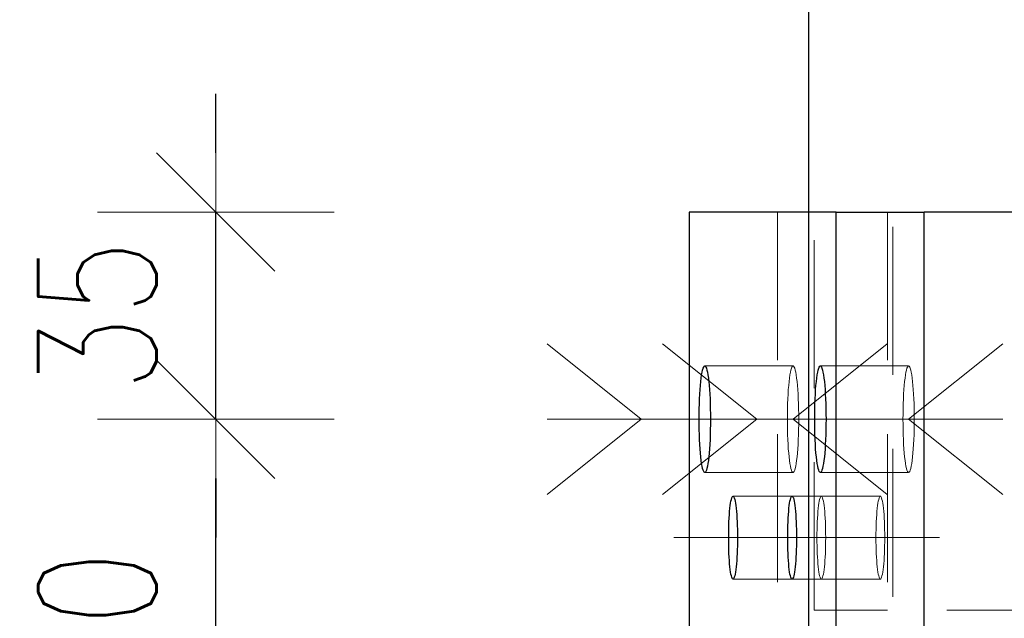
# Model space of a CAD drawing. Header units: millimetres. Extents: x -139 to 714, y 11567 to 12237.
# Tile 19 of 45: x -68 to -52, y 11996 to 12006. Entities that reach past the tile are written whole.
import ezdxf

# ---------------------------------------------------------------- set-up
doc = ezdxf.new("R2010")
doc.units = ezdxf.units.MM
doc.header["$LTSCALE"] = 10
doc.linetypes.add('HIDDEN', pattern=[0.375, 0.25, -0.125])
doc.linetypes.add('MITTE', pattern=[2, 1.25, -0.25, 0.25, -0.25])
doc.layers.get('Defpoints').update_dxf_attribs({"color": 1})
for name, color, linetype, lineweight in [('PS_Bolt', 4, 'Continuous', 13), ('PS_DIM', 4, 'Continuous', 13), ('PS_Hidden', 2, 'HIDDEN', 9), ('PS_Mid', 5, 'MITTE', 15), ('PS_Shape', 161, 'Continuous', 30), ('PS_SOLID', 7, 'Continuous', 30)]:
    doc.layers.add(name, color=color, linetype=linetype, lineweight=lineweight)
doc.styles.add('simplex', font='simplex.shx', dxfattribs={"width": 0.75})
doc.dimstyles.new('1_10_GŁ_DS1-LS10', dxfattribs={"dimtxt": 2, "dimasz": 2, "dimexe": 2, "dimexo": 5, "dimgap": 1, "dimtad": 1, "dimjust": 4, "dimdec": 0, "dimlfac": 10, "dimtxsty": 'simplex', "dimblk1": 'NONE', "dimsah": 1, "dimcen": 2, "dimclrd": 256, "dimclre": 256, "dimclrt": 3, "dimadec": 1, "dimazin": 0, "dimtfac": 1, "dimtdec": 0, "dimtmove": 2, "dimatfit": 3, "dimfxl": 1, "dimarcsym": 0})
doc.dimstyles.new('1_10_PRZ', dxfattribs={"dimtxt": 2, "dimasz": 1, "dimexe": 2, "dimexo": 5, "dimgap": 1, "dimtad": 1, "dimdec": 0, "dimlfac": 10, "dimtxsty": 'simplex', "dimblk": 'dimznak', "dimcen": 2, "dimse1": 1, "dimse2": 1, "dimclrt": 3, "dimadec": 1, "dimazin": 0, "dimtfac": 1, "dimtdec": 0, "dimtix": 1, "dimtmove": 2, "dimatfit": 3, "dimldrblk": 'dim-grot', "dimfxl": 1, "dimarcsym": 0})

# ---------------------------------------------------------------- blocks, each defined once
blk = doc.blocks.new('*D69')
at = {"layer": 'Defpoints', "color": 0, "transparency": 16777216}
for p in [(-55.079, 12021.134), (-57.104, 12002.634), (-55.079, 11988.634)]:
    blk.add_point(p, dxfattribs=at)
at = {"layer": 'PS_DIM', "lineweight": -2, "transparency": 16777216}
for p, q in [((-57.104, 12007.634), (-57.104, 12023.134)), ((-55.079, 11993.634), (-55.079, 12023.134)), ((-57.104, 12021.134), (-59.104, 12021.134)), ((-57.104, 12021.134), (-55.079, 12021.134)), ((-53.079, 12021.134), (-51.079, 12021.134))]:
    blk.add_line(p, q, dxfattribs=at)
at = {"layer": 'PS_DIM', "transparency": 16777216}
blk.add_solid([(-53.079, 12021.467), (-53.079, 12020.8), (-55.079, 12021.134)], dxfattribs=at)
at = {"layer": 'PS_DIM', "color": 3, "transparency": 16777216, "insert": (-59.124, 12017.971), "char_height": 2, "attachment_point": 5, "rotation": 90, "style": 'simplex'}
blk.add_mtext('-20', dxfattribs=at)
blk = doc.blocks.new('_None')
blk = doc.blocks.new('*D70')
at = {"layer": 'Defpoints', "color": 0, "transparency": 16777216}
for p in [(-43.25, 12021.134), (-43.25, 12007.634), (-55.079, 11988.634)]:
    blk.add_point(p, dxfattribs=at)
at = {"layer": 'PS_DIM', "lineweight": -2, "transparency": 16777216}
for p, q in [((-55.079, 11993.634), (-55.079, 12023.134)), ((-43.25, 12012.634), (-43.25, 12023.134)), ((-55.079, 12021.134), (-45.25, 12021.134))]:
    blk.add_line(p, q, dxfattribs=at)
at = {"layer": 'PS_DIM', "transparency": 16777216}
blk.add_solid([(-45.25, 12021.467), (-45.25, 12020.8), (-43.25, 12021.134)], dxfattribs=at)
at = {"layer": 'PS_DIM', "color": 3, "transparency": 16777216, "insert": (-45.27, 12018.471), "char_height": 2, "attachment_point": 5, "rotation": 90, "style": 'simplex'}
blk.add_mtext('118', dxfattribs=at)
blk = doc.blocks.new('*D71')
at = {"layer": 'Defpoints', "color": 0, "transparency": 16777216}
for p in [(11.561, 12021.134), (11.561, 12000.134), (-55.079, 11988.634)]:
    blk.add_point(p, dxfattribs=at)
at = {"layer": 'PS_DIM', "lineweight": -2, "transparency": 16777216}
for p, q in [((-55.079, 11993.634), (-55.079, 12023.134)), ((11.561, 12005.134), (11.561, 12023.134)), ((-55.079, 12021.134), (9.561, 12021.134))]:
    blk.add_line(p, q, dxfattribs=at)
at = {"layer": 'PS_DIM', "transparency": 16777216}
blk.add_solid([(9.561, 12021.467), (9.561, 12020.8), (11.561, 12021.134)], dxfattribs=at)
at = {"layer": 'PS_DIM', "color": 3, "transparency": 16777216, "insert": (9.541, 12017.614), "char_height": 2, "attachment_point": 5, "rotation": 90, "style": 'simplex'}
blk.add_mtext('2210', dxfattribs=at)
blk = doc.blocks.new('*D72')
at = {"layer": 'Defpoints', "color": 0, "transparency": 16777216}
for p in [(20.561, 12021.134), (20.561, 12000.134), (-55.079, 11988.634)]:
    blk.add_point(p, dxfattribs=at)
at = {"layer": 'PS_DIM', "lineweight": -2, "transparency": 16777216}
for p, q in [((-55.079, 11993.634), (-55.079, 12023.134)), ((20.561, 12005.134), (20.561, 12023.134)), ((-55.079, 12021.134), (18.561, 12021.134))]:
    blk.add_line(p, q, dxfattribs=at)
at = {"layer": 'PS_DIM', "transparency": 16777216}
blk.add_solid([(18.561, 12021.467), (18.561, 12020.8), (20.561, 12021.134)], dxfattribs=at)
at = {"layer": 'PS_DIM', "color": 3, "transparency": 16777216, "insert": (18.541, 12017.471), "char_height": 2, "attachment_point": 5, "rotation": 90, "style": 'simplex'}
blk.add_mtext('2300', dxfattribs=at)
blk = doc.blocks.new('*D73')
at = {"layer": 'Defpoints', "color": 0, "transparency": 16777216}
for p in [(63.432, 12021.134), (63.432, 11994.534), (-55.079, 11988.634)]:
    blk.add_point(p, dxfattribs=at)
at = {"layer": 'PS_DIM', "lineweight": -2, "transparency": 16777216}
for p, q in [((-55.079, 11993.634), (-55.079, 12023.134)), ((63.432, 11999.534), (63.432, 12023.134)), ((-55.079, 12021.134), (61.432, 12021.134))]:
    blk.add_line(p, q, dxfattribs=at)
at = {"layer": 'PS_DIM', "transparency": 16777216}
blk.add_solid([(61.432, 12021.467), (61.432, 12020.8), (63.432, 12021.134)], dxfattribs=at)
at = {"layer": 'PS_DIM', "color": 3, "transparency": 16777216, "insert": (61.412, 12017.507), "char_height": 2, "attachment_point": 5, "rotation": 90, "style": 'simplex'}
blk.add_mtext('2729', dxfattribs=at)
blk = doc.blocks.new('*D74')
at = {"layer": 'Defpoints', "color": 0, "transparency": 16777216}
for p in [(111.442, 12021.134), (111.442, 12007.634), (-55.079, 11988.634)]:
    blk.add_point(p, dxfattribs=at)
at = {"layer": 'PS_DIM', "lineweight": -2, "transparency": 16777216}
for p, q in [((-55.079, 11993.634), (-55.079, 12023.134)), ((111.442, 12012.634), (111.442, 12023.134)), ((-55.079, 12021.134), (109.442, 12021.134))]:
    blk.add_line(p, q, dxfattribs=at)
at = {"layer": 'PS_DIM', "transparency": 16777216}
blk.add_solid([(109.442, 12021.467), (109.442, 12020.8), (111.442, 12021.134)], dxfattribs=at)
at = {"layer": 'PS_DIM', "color": 3, "transparency": 16777216, "insert": (109.422, 12017.471), "char_height": 2, "attachment_point": 5, "rotation": 90, "style": 'simplex'}
blk.add_mtext('4292', dxfattribs=at)
blk = doc.blocks.new('*D75')
at = {"layer": 'Defpoints', "color": 0, "transparency": 16777216}
for p in [(131.442, 12021.134), (131.442, 12007.634), (-55.079, 11988.634)]:
    blk.add_point(p, dxfattribs=at)
at = {"layer": 'PS_DIM', "lineweight": -2, "transparency": 16777216}
for p, q in [((-55.079, 11993.634), (-55.079, 12023.134)), ((131.442, 12012.634), (131.442, 12023.134)), ((-55.079, 12021.134), (129.442, 12021.134))]:
    blk.add_line(p, q, dxfattribs=at)
at = {"layer": 'PS_DIM', "transparency": 16777216}
blk.add_solid([(129.442, 12021.467), (129.442, 12020.8), (131.442, 12021.134)], dxfattribs=at)
at = {"layer": 'PS_DIM', "color": 3, "transparency": 16777216, "insert": (129.422, 12017.471), "char_height": 2, "attachment_point": 5, "rotation": 90, "style": 'simplex'}
blk.add_mtext('4492', dxfattribs=at)
blk = doc.blocks.new('*D76')
at = {"layer": 'Defpoints', "color": 0, "transparency": 16777216}
for p in [(309.617, 12021.134), (309.617, 11994.534), (-55.079, 11988.634)]:
    blk.add_point(p, dxfattribs=at)
at = {"layer": 'PS_DIM', "lineweight": -2, "transparency": 16777216}
for p, q in [((-55.079, 11993.634), (-55.079, 12023.134)), ((309.617, 11999.534), (309.617, 12023.134)), ((-55.079, 12021.134), (307.617, 12021.134))]:
    blk.add_line(p, q, dxfattribs=at)
at = {"layer": 'PS_DIM', "transparency": 16777216}
blk.add_solid([(307.617, 12021.467), (307.617, 12020.8), (309.617, 12021.134)], dxfattribs=at)
at = {"layer": 'PS_DIM', "color": 3, "transparency": 16777216, "insert": (307.597, 12017.471), "char_height": 2, "attachment_point": 5, "rotation": 90, "style": 'simplex'}
blk.add_mtext('8605', dxfattribs=at)
blk = doc.blocks.new('*D77')
at = {"layer": 'Defpoints', "color": 0, "transparency": 16777216}
for p in [(338.35, 12021.134), (338.35, 12007.634), (-55.079, 11988.634)]:
    blk.add_point(p, dxfattribs=at)
at = {"layer": 'PS_DIM', "lineweight": -2, "transparency": 16777216}
for p, q in [((-55.079, 11993.634), (-55.079, 12023.134)), ((338.35, 12012.634), (338.35, 12023.134)), ((-55.079, 12021.134), (336.35, 12021.134))]:
    blk.add_line(p, q, dxfattribs=at)
at = {"layer": 'PS_DIM', "transparency": 16777216}
blk.add_solid([(336.35, 12021.467), (336.35, 12020.8), (338.35, 12021.134)], dxfattribs=at)
at = {"layer": 'PS_DIM', "color": 3, "transparency": 16777216, "insert": (336.33, 12017.471), "char_height": 2, "attachment_point": 5, "rotation": 90, "style": 'simplex'}
blk.add_mtext('8892', dxfattribs=at)
blk = doc.blocks.new('*D78')
at = {"layer": 'Defpoints', "color": 0, "transparency": 16777216}
for p in [(354.024, 12021.134), (354.024, 12000.134), (-55.079, 11988.634)]:
    blk.add_point(p, dxfattribs=at)
at = {"layer": 'PS_DIM', "lineweight": -2, "transparency": 16777216}
for p, q in [((-55.079, 11993.634), (-55.079, 12023.134)), ((354.024, 12005.134), (354.024, 12023.134)), ((-55.079, 12021.134), (352.024, 12021.134))]:
    blk.add_line(p, q, dxfattribs=at)
at = {"layer": 'PS_DIM', "transparency": 16777216}
blk.add_solid([(352.024, 12021.467), (352.024, 12020.8), (354.024, 12021.134)], dxfattribs=at)
at = {"layer": 'PS_DIM', "color": 3, "transparency": 16777216, "insert": (352.004, 12017.507), "char_height": 2, "attachment_point": 5, "rotation": 90, "style": 'simplex'}
blk.add_mtext('9049', dxfattribs=at)
blk = doc.blocks.new('*D79')
at = {"layer": 'Defpoints', "color": 0, "transparency": 16777216}
for p in [(363.024, 12021.134), (363.024, 12000.134), (-55.079, 11988.634)]:
    blk.add_point(p, dxfattribs=at)
at = {"layer": 'PS_DIM', "lineweight": -2, "transparency": 16777216}
for p, q in [((-55.079, 11993.634), (-55.079, 12023.134)), ((363.024, 12005.134), (363.024, 12023.134)), ((-55.079, 12021.134), (361.024, 12021.134))]:
    blk.add_line(p, q, dxfattribs=at)
at = {"layer": 'PS_DIM', "transparency": 16777216}
blk.add_solid([(361.024, 12021.467), (361.024, 12020.8), (363.024, 12021.134)], dxfattribs=at)
at = {"layer": 'PS_DIM', "color": 3, "transparency": 16777216, "insert": (361.004, 12017.649), "char_height": 2, "attachment_point": 5, "rotation": 90, "style": 'simplex'}
blk.add_mtext('9139', dxfattribs=at)
blk = doc.blocks.new('*D80')
at = {"layer": 'Defpoints', "color": 0, "transparency": 16777216}
for p in [(368.679, 12021.134), (368.679, 12007.634), (-55.079, 11988.634)]:
    blk.add_point(p, dxfattribs=at)
at = {"layer": 'PS_DIM', "lineweight": -2, "transparency": 16777216}
for p, q in [((-55.079, 11993.634), (-55.079, 12023.134)), ((368.679, 12012.634), (368.679, 12023.134)), ((-55.079, 12021.134), (366.679, 12021.134))]:
    blk.add_line(p, q, dxfattribs=at)
at = {"layer": 'PS_DIM', "transparency": 16777216}
blk.add_solid([(366.679, 12021.467), (366.679, 12020.8), (368.679, 12021.134)], dxfattribs=at)
at = {"layer": 'PS_DIM', "color": 3, "transparency": 16777216, "insert": (366.659, 12017.649), "char_height": 2, "attachment_point": 5, "rotation": 90, "style": 'simplex'}
blk.add_mtext('9196', dxfattribs=at)
blk = doc.blocks.new('*D81')
at = {"layer": 'Defpoints', "color": 0, "transparency": 16777216}
for p in [(466.626, 12021.134), (466.626, 12002.634), (-55.079, 11988.634)]:
    blk.add_point(p, dxfattribs=at)
at = {"layer": 'PS_DIM', "lineweight": -2, "transparency": 16777216}
for p, q in [((-55.079, 11993.634), (-55.079, 12023.134)), ((466.626, 12007.634), (466.626, 12023.134)), ((-55.079, 12021.134), (464.626, 12021.134))]:
    blk.add_line(p, q, dxfattribs=at)
at = {"layer": 'PS_DIM', "transparency": 16777216}
blk.add_solid([(464.626, 12021.467), (464.626, 12020.8), (466.626, 12021.134)], dxfattribs=at)
at = {"layer": 'PS_DIM', "color": 3, "transparency": 16777216, "insert": (464.606, 12017.042), "char_height": 2, "attachment_point": 5, "rotation": 90, "style": 'simplex'}
blk.add_mtext('12015', dxfattribs=at)
blk = doc.blocks.new('*D82')
at = {"layer": 'Defpoints', "color": 0, "transparency": 16777216}
for p in [(-55.079, 12021.134), (-55.079, 12002.634), (-55.079, 11988.634)]:
    blk.add_point(p, dxfattribs=at)
at = {"layer": 'PS_DIM', "lineweight": -2, "transparency": 16777216}
for p, q in [((-55.079, 11993.634), (-55.079, 12023.134)), ((-55.079, 12007.634), (-55.079, 12023.134)), ((-55.079, 12021.134), (-57.079, 12021.134)), ((-53.079, 12021.134), (-51.079, 12021.134))]:
    blk.add_line(p, q, dxfattribs=at)
at = {"layer": 'PS_DIM', "transparency": 16777216}
blk.add_solid([(-53.079, 12021.467), (-53.079, 12020.8), (-55.079, 12021.134)], dxfattribs=at)
at = {"layer": 'PS_DIM', "color": 3, "transparency": 16777216, "insert": (-53.059, 12019.614), "char_height": 2, "attachment_point": 5, "rotation": 90, "style": 'simplex'}
blk.add_mtext('0', dxfattribs=at)
blk = doc.blocks.new('dimznak')
at = {"color": 0}
for points in [[(0, 2), (0, -2)], [(-2, 0), (2, 0)]]:
    blk.add_lwpolyline(points, dxfattribs=at)
at = {"color": 2}
blk.add_lwpolyline([(1, 1), (-1, -1)], dxfattribs=at)
blk = doc.blocks.new('*D84')
at = {"layer": 'Defpoints', "color": 0, "transparency": 16777216}
for p in [(-65.104, 11999.134), (-56.934, 11999.134), (-57.104, 11992.134)]:
    blk.add_point(p, dxfattribs=at)
at = {"layer": 'PS_DIM', "color": 0, "lineweight": -2, "transparency": 16777216}
blk.add_line((-65.104, 11993.134), (-65.104, 11998.134), dxfattribs=at)
for p, rotation in [((-65.104, 11999.134), 90), ((-65.104, 11992.134), 270)]:
    blk.add_blockref('dimznak', p, dxfattribs=dict(at, rotation=rotation))
at = {"layer": 'PS_DIM', "color": 3, "transparency": 16777216, "insert": (-67.104, 11995.634), "char_height": 2, "attachment_point": 5, "rotation": 90, "style": 'simplex'}
blk.add_mtext('70', dxfattribs=at)
blk = doc.blocks.new('dim-grot')
blk.add_hatch(color=256).paths.add_polyline_path([(0, 0), (-2, 0.5), (-2, -0.5)])
blk.add_lwpolyline([(0, 0), (-2, 0.5), (-2, -0.5), (0, 0)])
blk = doc.blocks.new('*D85')
at = {"layer": 'Defpoints', "color": 0, "transparency": 16777216}
for p in [(-65.104, 12002.634), (-57.104, 12002.634), (-56.934, 11999.134)]:
    blk.add_point(p, dxfattribs=at)
at = {"layer": 'PS_DIM', "color": 0, "lineweight": -2, "transparency": 16777216}
for p, q in [((-65.104, 12003.634), (-65.104, 12004.634)), ((-65.104, 11999.134), (-65.104, 12002.634)), ((-65.104, 11998.134), (-65.104, 11997.134))]:
    blk.add_line(p, q, dxfattribs=at)
for p, rotation in [((-65.104, 12002.634), 270), ((-65.104, 11999.134), 90)]:
    blk.add_blockref('dimznak', p, dxfattribs=dict(at, rotation=rotation))
at = {"layer": 'PS_DIM', "color": 3, "transparency": 16777216, "insert": (-67.104, 12000.884), "char_height": 2, "attachment_point": 5, "rotation": 90, "style": 'simplex'}
blk.add_mtext('35', dxfattribs=at)
blk = doc.blocks.new('*X297')
at = {"color": 30, "linetype": 'Continuous'}
for p, q in [((-57.552, 12000.406), (-55.961, 11999.134)), ((-51.803, 12000.406), (-53.394, 11999.134)), ((-55.961, 11999.134), (-57.552, 11997.861)), ((-51.803, 11999.134), (-57.552, 11999.134)), ((-53.394, 11999.134), (-51.803, 11997.861))]:
    blk.add_line(p, q, dxfattribs=at)
blk = doc.blocks.new('*X306')
at = {"color": 30, "linetype": 'Continuous'}
for p, q in [((-59.505, 12000.406), (-57.914, 11999.134)), ((-53.756, 12000.406), (-55.347, 11999.134)), ((-57.914, 11999.134), (-59.505, 11997.861)), ((-53.756, 11999.134), (-59.505, 11999.134)), ((-55.347, 11999.134), (-53.756, 11997.861))]:
    blk.add_line(p, q, dxfattribs=at)
blk = doc.blocks.new('*X307')
at = {"layer": 'PS_Hidden', "color": 2, "linetype": 'HIDDEN'}
for p, q in [((-55.612, 12002.634), (-55.612, 11988.634)), ((-55.079, 11988.634), (-55.079, 12002.634)), ((-54.989, 11995.909), (-54.989, 12002.634)), ((-53.75, 12002.634), (-53.75, 11995.909)), ((-53.66, 11988.634), (-53.66, 12002.634)), ((-56.839, 12000.034), (-55.347, 12000.034)), ((-55.356, 12000.029), (-55.366, 12000.016)), ((-55.347, 12000.034), (-55.356, 12000.029)), ((-55.338, 12000.029), (-55.347, 12000.034)), ((-55.329, 12000.016), (-55.338, 12000.029)), ((-54.886, 12000.034), (-53.394, 12000.034)), ((-53.404, 12000.029), (-53.413, 12000.016)), ((-53.394, 12000.034), (-53.404, 12000.029)), ((-53.385, 12000.029), (-53.394, 12000.034)), ((-53.376, 12000.016), (-53.385, 12000.029)), ((-55.4, 11999.882), (-55.408, 11999.829)), ((-55.392, 11999.927), (-55.4, 11999.882)), ((-55.384, 11999.965), (-55.392, 11999.927)), ((-55.375, 11999.995), (-55.384, 11999.965)), ((-55.366, 12000.016), (-55.375, 11999.995)), ((-55.319, 11999.995), (-55.329, 12000.016)), ((-55.311, 11999.965), (-55.319, 11999.995)), ((-55.302, 11999.927), (-55.311, 11999.965)), ((-55.294, 11999.882), (-55.302, 11999.927)), ((-55.287, 11999.829), (-55.294, 11999.882)), ((-53.447, 11999.882), (-53.455, 11999.829)), ((-53.439, 11999.927), (-53.447, 11999.882)), ((-53.431, 11999.965), (-53.439, 11999.927)), ((-53.422, 11999.995), (-53.431, 11999.965)), ((-53.413, 12000.016), (-53.422, 11999.995)), ((-53.367, 11999.995), (-53.376, 12000.016)), ((-53.358, 11999.965), (-53.367, 11999.995)), ((-53.349, 11999.927), (-53.358, 11999.965)), ((-53.341, 11999.882), (-53.349, 11999.927)), ((-53.334, 11999.829), (-53.341, 11999.882)), ((-55.421, 11999.705), (-55.427, 11999.634)), ((-55.415, 11999.77), (-55.421, 11999.705)), ((-55.408, 11999.829), (-55.415, 11999.77)), ((-55.28, 11999.77), (-55.287, 11999.829)), ((-55.273, 11999.705), (-55.28, 11999.77)), ((-55.268, 11999.634), (-55.273, 11999.705)), ((-53.468, 11999.705), (-53.474, 11999.634)), ((-53.462, 11999.77), (-53.468, 11999.705)), ((-53.455, 11999.829), (-53.462, 11999.77)), ((-53.327, 11999.77), (-53.334, 11999.829)), ((-53.321, 11999.705), (-53.327, 11999.77)), ((-53.315, 11999.634), (-53.321, 11999.705)), ((-55.431, 11999.558), (-55.435, 11999.478)), ((-55.427, 11999.634), (-55.431, 11999.558)), ((-55.263, 11999.558), (-55.268, 11999.634)), ((-55.259, 11999.478), (-55.263, 11999.558)), ((-53.479, 11999.558), (-53.483, 11999.478)), ((-53.474, 11999.634), (-53.479, 11999.558)), ((-53.31, 11999.558), (-53.315, 11999.634)), ((-53.306, 11999.478), (-53.31, 11999.558)), ((-55.439, 11999.395), (-55.441, 11999.309)), ((-55.435, 11999.478), (-55.439, 11999.395)), ((-55.256, 11999.395), (-55.259, 11999.478)), ((-55.253, 11999.309), (-55.256, 11999.395)), ((-53.486, 11999.395), (-53.488, 11999.309)), ((-53.483, 11999.478), (-53.486, 11999.395)), ((-53.303, 11999.395), (-53.306, 11999.478)), ((-53.301, 11999.309), (-53.303, 11999.395)), ((-55.442, 11999.222), (-55.443, 11999.134)), ((-55.441, 11999.309), (-55.442, 11999.222)), ((-55.252, 11999.222), (-55.253, 11999.309)), ((-55.252, 11999.134), (-55.252, 11999.222)), ((-53.489, 11999.222), (-53.49, 11999.134)), ((-53.488, 11999.309), (-53.489, 11999.222)), ((-53.299, 11999.222), (-53.301, 11999.309)), ((-53.299, 11999.134), (-53.299, 11999.222)), ((-55.443, 11999.134), (-55.442, 11999.045)), ((-55.442, 11999.045), (-55.441, 11998.958)), ((-55.253, 11998.958), (-55.252, 11999.045)), ((-55.252, 11999.045), (-55.252, 11999.134)), ((-53.49, 11999.134), (-53.489, 11999.045)), ((-53.489, 11999.045), (-53.488, 11998.958)), ((-53.301, 11998.958), (-53.299, 11999.045)), ((-53.299, 11999.045), (-53.299, 11999.134)), ((-55.441, 11998.958), (-55.439, 11998.872)), ((-55.439, 11998.872), (-55.435, 11998.789)), ((-55.259, 11998.789), (-55.256, 11998.872)), ((-55.256, 11998.872), (-55.253, 11998.958)), ((-53.488, 11998.958), (-53.486, 11998.872)), ((-53.486, 11998.872), (-53.483, 11998.789)), ((-53.306, 11998.789), (-53.303, 11998.872)), ((-53.303, 11998.872), (-53.301, 11998.958)), ((-55.435, 11998.789), (-55.431, 11998.709)), ((-55.431, 11998.709), (-55.427, 11998.634)), ((-55.268, 11998.634), (-55.263, 11998.709)), ((-55.263, 11998.709), (-55.259, 11998.789)), ((-53.483, 11998.789), (-53.479, 11998.709)), ((-53.479, 11998.709), (-53.474, 11998.634)), ((-53.315, 11998.634), (-53.31, 11998.709)), ((-53.31, 11998.709), (-53.306, 11998.789)), ((-55.427, 11998.634), (-55.421, 11998.563)), ((-55.421, 11998.563), (-55.415, 11998.497)), ((-55.28, 11998.497), (-55.273, 11998.563)), ((-55.273, 11998.563), (-55.268, 11998.634)), ((-53.474, 11998.634), (-53.468, 11998.563)), ((-53.468, 11998.563), (-53.462, 11998.497)), ((-53.327, 11998.497), (-53.321, 11998.563)), ((-53.321, 11998.563), (-53.315, 11998.634)), ((-55.415, 11998.497), (-55.408, 11998.438)), ((-55.408, 11998.438), (-55.4, 11998.385)), ((-55.4, 11998.385), (-55.392, 11998.34)), ((-55.302, 11998.34), (-55.294, 11998.385)), ((-55.294, 11998.385), (-55.287, 11998.438)), ((-55.287, 11998.438), (-55.28, 11998.497)), ((-53.462, 11998.497), (-53.455, 11998.438)), ((-53.455, 11998.438), (-53.447, 11998.385)), ((-53.447, 11998.385), (-53.439, 11998.34)), ((-53.349, 11998.34), (-53.341, 11998.385)), ((-53.341, 11998.385), (-53.334, 11998.438)), ((-53.334, 11998.438), (-53.327, 11998.497)), ((-56.839, 11998.234), (-55.347, 11998.234)), ((-55.392, 11998.34), (-55.384, 11998.302)), ((-55.384, 11998.302), (-55.375, 11998.272)), ((-55.375, 11998.272), (-55.366, 11998.251)), ((-55.366, 11998.251), (-55.356, 11998.238)), ((-55.356, 11998.238), (-55.347, 11998.234)), ((-55.347, 11998.234), (-55.338, 11998.238)), ((-55.347, 11998.234), (-55.347, 11998.234)), ((-55.338, 11998.238), (-55.329, 11998.251)), ((-55.329, 11998.251), (-55.319, 11998.272)), ((-55.319, 11998.272), (-55.311, 11998.302)), ((-55.311, 11998.302), (-55.302, 11998.34)), ((-54.886, 11998.234), (-53.394, 11998.234)), ((-53.439, 11998.34), (-53.431, 11998.302)), ((-53.431, 11998.302), (-53.422, 11998.272)), ((-53.422, 11998.272), (-53.413, 11998.251)), ((-53.413, 11998.251), (-53.404, 11998.238)), ((-53.404, 11998.238), (-53.394, 11998.234)), ((-53.394, 11998.234), (-53.385, 11998.238)), ((-53.394, 11998.234), (-53.394, 11998.234)), ((-53.385, 11998.238), (-53.376, 11998.251)), ((-53.376, 11998.251), (-53.367, 11998.272)), ((-53.367, 11998.272), (-53.358, 11998.302)), ((-53.358, 11998.302), (-53.349, 11998.34)), ((-56.361, 11997.834), (-55.364, 11997.834)), ((-55.364, 11997.834), (-53.872, 11997.834)), ((-54.911, 11997.716), (-54.917, 11997.675)), ((-54.905, 11997.751), (-54.911, 11997.716)), ((-54.898, 11997.78), (-54.905, 11997.751)), ((-54.891, 11997.804), (-54.898, 11997.78)), ((-54.884, 11997.82), (-54.891, 11997.804)), ((-54.877, 11997.83), (-54.884, 11997.82)), ((-54.87, 11997.834), (-54.877, 11997.83)), ((-54.862, 11997.83), (-54.87, 11997.834)), ((-54.855, 11997.82), (-54.862, 11997.83)), ((-54.848, 11997.804), (-54.855, 11997.82)), ((-54.841, 11997.78), (-54.848, 11997.804)), ((-54.835, 11997.751), (-54.841, 11997.78)), ((-54.828, 11997.716), (-54.835, 11997.751)), ((-54.822, 11997.675), (-54.828, 11997.716)), ((-53.913, 11997.716), (-53.919, 11997.675)), ((-53.907, 11997.751), (-53.913, 11997.716)), ((-53.9, 11997.78), (-53.907, 11997.751)), ((-53.894, 11997.804), (-53.9, 11997.78)), ((-53.886, 11997.82), (-53.894, 11997.804)), ((-53.879, 11997.83), (-53.886, 11997.82)), ((-53.872, 11997.834), (-53.879, 11997.83)), ((-53.865, 11997.83), (-53.872, 11997.834)), ((-53.858, 11997.82), (-53.865, 11997.83)), ((-53.85, 11997.804), (-53.858, 11997.82)), ((-53.844, 11997.78), (-53.85, 11997.804)), ((-53.837, 11997.751), (-53.844, 11997.78)), ((-53.831, 11997.716), (-53.837, 11997.751)), ((-53.825, 11997.675), (-53.831, 11997.716)), ((-54.927, 11997.578), (-54.931, 11997.523)), ((-54.922, 11997.629), (-54.927, 11997.578)), ((-54.917, 11997.675), (-54.922, 11997.629)), ((-54.817, 11997.629), (-54.822, 11997.675)), ((-54.812, 11997.578), (-54.817, 11997.629)), ((-54.808, 11997.523), (-54.812, 11997.578)), ((-53.929, 11997.578), (-53.934, 11997.523)), ((-53.925, 11997.629), (-53.929, 11997.578)), ((-53.919, 11997.675), (-53.925, 11997.629)), ((-53.819, 11997.629), (-53.825, 11997.675)), ((-53.815, 11997.578), (-53.819, 11997.629)), ((-53.81, 11997.523), (-53.815, 11997.578)), ((-54.938, 11997.402), (-54.941, 11997.337)), ((-54.935, 11997.464), (-54.938, 11997.402)), ((-54.931, 11997.523), (-54.935, 11997.464)), ((-54.804, 11997.464), (-54.808, 11997.523)), ((-54.801, 11997.402), (-54.804, 11997.464)), ((-54.798, 11997.337), (-54.801, 11997.402)), ((-53.941, 11997.402), (-53.943, 11997.337)), ((-53.938, 11997.464), (-53.941, 11997.402)), ((-53.934, 11997.523), (-53.938, 11997.464)), ((-53.806, 11997.464), (-53.81, 11997.523)), ((-53.803, 11997.402), (-53.806, 11997.464)), ((-53.801, 11997.337), (-53.803, 11997.402)), ((-54.942, 11997.27), (-54.944, 11997.202)), ((-54.944, 11997.202), (-54.944, 11997.134)), ((-54.941, 11997.337), (-54.942, 11997.27)), ((-54.797, 11997.27), (-54.798, 11997.337)), ((-54.796, 11997.202), (-54.797, 11997.27)), ((-54.795, 11997.134), (-54.796, 11997.202)), ((-53.945, 11997.27), (-53.946, 11997.202)), ((-53.946, 11997.202), (-53.946, 11997.134)), ((-53.943, 11997.337), (-53.945, 11997.27)), ((-53.799, 11997.27), (-53.801, 11997.337)), ((-53.798, 11997.202), (-53.799, 11997.27)), ((-53.798, 11997.134), (-53.798, 11997.202)), ((-54.944, 11997.134), (-54.944, 11997.065)), ((-54.944, 11997.065), (-54.942, 11996.997)), ((-54.797, 11996.997), (-54.796, 11997.065)), ((-54.796, 11997.065), (-54.795, 11997.134)), ((-53.946, 11997.134), (-53.946, 11997.065)), ((-53.946, 11997.065), (-53.945, 11996.997)), ((-53.799, 11996.997), (-53.798, 11997.065)), ((-53.798, 11997.065), (-53.798, 11997.134)), ((-54.942, 11996.997), (-54.941, 11996.93)), ((-54.941, 11996.93), (-54.938, 11996.866)), ((-54.938, 11996.866), (-54.935, 11996.804)), ((-54.804, 11996.804), (-54.801, 11996.866)), ((-54.801, 11996.866), (-54.798, 11996.93)), ((-54.798, 11996.93), (-54.797, 11996.997)), ((-53.945, 11996.997), (-53.943, 11996.93)), ((-53.943, 11996.93), (-53.941, 11996.866)), ((-53.941, 11996.866), (-53.938, 11996.804)), ((-53.806, 11996.804), (-53.803, 11996.866)), ((-53.803, 11996.866), (-53.801, 11996.93)), ((-53.801, 11996.93), (-53.799, 11996.997)), ((-54.935, 11996.804), (-54.931, 11996.745)), ((-54.931, 11996.745), (-54.927, 11996.69)), ((-54.812, 11996.69), (-54.808, 11996.745)), ((-54.808, 11996.745), (-54.804, 11996.804)), ((-53.938, 11996.804), (-53.934, 11996.745)), ((-53.934, 11996.745), (-53.929, 11996.69)), ((-53.815, 11996.69), (-53.81, 11996.745)), ((-53.81, 11996.745), (-53.806, 11996.804)), ((-54.927, 11996.69), (-54.922, 11996.639)), ((-54.922, 11996.639), (-54.917, 11996.593)), ((-54.917, 11996.593), (-54.911, 11996.552)), ((-54.911, 11996.552), (-54.905, 11996.516)), ((-54.835, 11996.516), (-54.828, 11996.552)), ((-54.828, 11996.552), (-54.822, 11996.593)), ((-54.822, 11996.593), (-54.817, 11996.639)), ((-54.817, 11996.639), (-54.812, 11996.69)), ((-53.929, 11996.69), (-53.925, 11996.639)), ((-53.925, 11996.639), (-53.919, 11996.593)), ((-53.919, 11996.593), (-53.913, 11996.552)), ((-53.913, 11996.552), (-53.907, 11996.516)), ((-53.837, 11996.516), (-53.831, 11996.552)), ((-53.831, 11996.552), (-53.825, 11996.593)), ((-53.825, 11996.593), (-53.819, 11996.639)), ((-53.819, 11996.639), (-53.815, 11996.69)), ((-56.361, 11996.434), (-55.364, 11996.434)), ((-55.364, 11996.434), (-53.872, 11996.434)), ((-54.905, 11996.516), (-54.898, 11996.487)), ((-54.898, 11996.487), (-54.891, 11996.464)), ((-54.891, 11996.464), (-54.884, 11996.447)), ((-54.884, 11996.447), (-54.877, 11996.437)), ((-54.877, 11996.437), (-54.87, 11996.434)), ((-54.87, 11996.434), (-54.862, 11996.437)), ((-54.87, 11996.434), (-54.87, 11996.434)), ((-54.862, 11996.437), (-54.855, 11996.447)), ((-54.855, 11996.447), (-54.848, 11996.464)), ((-54.848, 11996.464), (-54.841, 11996.487)), ((-54.841, 11996.487), (-54.835, 11996.516)), ((-53.907, 11996.516), (-53.9, 11996.487)), ((-53.9, 11996.487), (-53.894, 11996.464)), ((-53.894, 11996.464), (-53.886, 11996.447)), ((-53.886, 11996.447), (-53.879, 11996.437)), ((-53.879, 11996.437), (-53.872, 11996.434)), ((-53.872, 11996.434), (-53.865, 11996.437)), ((-53.872, 11996.434), (-53.872, 11996.434)), ((-53.865, 11996.437), (-53.858, 11996.447)), ((-53.858, 11996.447), (-53.85, 11996.464)), ((-53.85, 11996.464), (-53.844, 11996.487)), ((-53.844, 11996.487), (-53.837, 11996.516)), ((-53.75, 11995.909), (-54.989, 11995.909)), ((-20.25, 11995.909), (-53.75, 11995.909))]:
    blk.add_line(p, q, dxfattribs=at)
at = {"layer": 'PS_Mid', "color": 5, "linetype": 'MITTE'}
for p, q in [((-54.347, 11999.134), (-57.839, 11999.134)), ((-52.394, 11999.134), (-55.886, 11999.134)), ((-53.87, 11997.134), (-57.361, 11997.134)), ((-52.872, 11997.134), (-56.364, 11997.134))]:
    blk.add_line(p, q, dxfattribs=at)
at = {"layer": 'PS_SOLID', "color": 7, "linetype": 'Continuous'}
for p, q in [((-57.104, 12002.634), (-57.104, 11988.634)), ((-54.621, 12002.634), (-57.104, 12002.634)), ((-54.621, 11988.634), (-54.621, 12002.634)), ((-54.621, 12002.634), (-53.129, 12002.634)), ((-53.129, 11988.634), (-53.129, 12002.634)), ((-20.25, 12002.634), (-53.129, 12002.634)), ((-56.857, 12000.016), (-56.848, 12000.029)), ((-56.848, 12000.029), (-56.839, 12000.034)), ((-56.839, 12000.034), (-56.829, 12000.029)), ((-56.839, 12000.034), (-56.839, 12000.034)), ((-56.829, 12000.029), (-56.82, 12000.016)), ((-54.905, 12000.016), (-54.895, 12000.029)), ((-54.895, 12000.029), (-54.886, 12000.034)), ((-54.886, 12000.034), (-54.877, 12000.029)), ((-54.886, 12000.034), (-54.886, 12000.034)), ((-54.877, 12000.029), (-54.867, 12000.016)), ((-56.899, 11999.829), (-56.892, 11999.882)), ((-56.892, 11999.882), (-56.884, 11999.927)), ((-56.884, 11999.927), (-56.875, 11999.965)), ((-56.875, 11999.965), (-56.866, 11999.995)), ((-56.866, 11999.995), (-56.857, 12000.016)), ((-56.82, 12000.016), (-56.811, 11999.995)), ((-56.811, 11999.995), (-56.802, 11999.965)), ((-56.802, 11999.965), (-56.794, 11999.927)), ((-56.794, 11999.927), (-56.786, 11999.882)), ((-56.786, 11999.882), (-56.778, 11999.829)), ((-54.947, 11999.829), (-54.939, 11999.882)), ((-54.939, 11999.882), (-54.931, 11999.927)), ((-54.931, 11999.927), (-54.923, 11999.965)), ((-54.923, 11999.965), (-54.914, 11999.995)), ((-54.914, 11999.995), (-54.905, 12000.016)), ((-54.867, 12000.016), (-54.858, 11999.995)), ((-54.858, 11999.995), (-54.849, 11999.965)), ((-54.849, 11999.965), (-54.841, 11999.927)), ((-54.841, 11999.927), (-54.833, 11999.882)), ((-54.833, 11999.882), (-54.825, 11999.829)), ((-56.918, 11999.634), (-56.912, 11999.705)), ((-56.912, 11999.705), (-56.906, 11999.77)), ((-56.906, 11999.77), (-56.899, 11999.829)), ((-56.778, 11999.829), (-56.771, 11999.77)), ((-56.771, 11999.77), (-56.765, 11999.705)), ((-56.765, 11999.705), (-56.759, 11999.634)), ((-54.965, 11999.634), (-54.96, 11999.705)), ((-54.96, 11999.705), (-54.953, 11999.77)), ((-54.953, 11999.77), (-54.947, 11999.829)), ((-54.825, 11999.829), (-54.818, 11999.77)), ((-54.818, 11999.77), (-54.812, 11999.705)), ((-54.812, 11999.705), (-54.807, 11999.634)), ((-56.927, 11999.478), (-56.923, 11999.558)), ((-56.923, 11999.558), (-56.918, 11999.634)), ((-56.759, 11999.634), (-56.754, 11999.558)), ((-56.754, 11999.558), (-56.75, 11999.478)), ((-54.974, 11999.478), (-54.97, 11999.558)), ((-54.97, 11999.558), (-54.965, 11999.634)), ((-54.807, 11999.634), (-54.802, 11999.558)), ((-54.802, 11999.558), (-54.798, 11999.478)), ((-56.932, 11999.309), (-56.93, 11999.395)), ((-56.93, 11999.395), (-56.927, 11999.478)), ((-56.75, 11999.478), (-56.747, 11999.395)), ((-56.747, 11999.395), (-56.745, 11999.309)), ((-54.98, 11999.309), (-54.977, 11999.395)), ((-54.977, 11999.395), (-54.974, 11999.478)), ((-54.798, 11999.478), (-54.795, 11999.395)), ((-54.795, 11999.395), (-54.792, 11999.309)), ((-56.934, 11999.222), (-56.932, 11999.309)), ((-56.934, 11999.134), (-56.934, 11999.222)), ((-56.745, 11999.309), (-56.744, 11999.222)), ((-56.744, 11999.222), (-56.743, 11999.134)), ((-54.981, 11999.222), (-54.98, 11999.309)), ((-54.981, 11999.134), (-54.981, 11999.222)), ((-54.792, 11999.309), (-54.791, 11999.222)), ((-54.791, 11999.222), (-54.79, 11999.134)), ((-56.934, 11999.045), (-56.934, 11999.134)), ((-56.932, 11998.958), (-56.934, 11999.045)), ((-56.744, 11999.045), (-56.745, 11998.958)), ((-56.743, 11999.134), (-56.744, 11999.045)), ((-54.981, 11999.045), (-54.981, 11999.134)), ((-54.98, 11998.958), (-54.981, 11999.045)), ((-54.791, 11999.045), (-54.792, 11998.958)), ((-54.79, 11999.134), (-54.791, 11999.045)), ((-56.93, 11998.872), (-56.932, 11998.958)), ((-56.927, 11998.789), (-56.93, 11998.872)), ((-56.747, 11998.872), (-56.75, 11998.789)), ((-56.745, 11998.958), (-56.747, 11998.872)), ((-54.977, 11998.872), (-54.98, 11998.958)), ((-54.974, 11998.789), (-54.977, 11998.872)), ((-54.795, 11998.872), (-54.798, 11998.789)), ((-54.792, 11998.958), (-54.795, 11998.872)), ((-56.923, 11998.709), (-56.927, 11998.789)), ((-56.918, 11998.634), (-56.923, 11998.709)), ((-56.754, 11998.709), (-56.759, 11998.634)), ((-56.75, 11998.789), (-56.754, 11998.709)), ((-54.97, 11998.709), (-54.974, 11998.789)), ((-54.965, 11998.634), (-54.97, 11998.709)), ((-54.802, 11998.709), (-54.807, 11998.634)), ((-54.798, 11998.789), (-54.802, 11998.709)), ((-56.912, 11998.563), (-56.918, 11998.634)), ((-56.906, 11998.497), (-56.912, 11998.563)), ((-56.765, 11998.563), (-56.771, 11998.497)), ((-56.759, 11998.634), (-56.765, 11998.563)), ((-54.96, 11998.563), (-54.965, 11998.634)), ((-54.953, 11998.497), (-54.96, 11998.563)), ((-54.812, 11998.563), (-54.818, 11998.497)), ((-54.807, 11998.634), (-54.812, 11998.563)), ((-56.899, 11998.438), (-56.906, 11998.497)), ((-56.892, 11998.385), (-56.899, 11998.438)), ((-56.884, 11998.34), (-56.892, 11998.385)), ((-56.786, 11998.385), (-56.794, 11998.34)), ((-56.778, 11998.438), (-56.786, 11998.385)), ((-56.771, 11998.497), (-56.778, 11998.438)), ((-54.947, 11998.438), (-54.953, 11998.497)), ((-54.939, 11998.385), (-54.947, 11998.438)), ((-54.931, 11998.34), (-54.939, 11998.385)), ((-54.833, 11998.385), (-54.841, 11998.34)), ((-54.825, 11998.438), (-54.833, 11998.385)), ((-54.818, 11998.497), (-54.825, 11998.438)), ((-56.875, 11998.302), (-56.884, 11998.34)), ((-56.866, 11998.272), (-56.875, 11998.302)), ((-56.857, 11998.251), (-56.866, 11998.272)), ((-56.848, 11998.238), (-56.857, 11998.251)), ((-56.839, 11998.234), (-56.848, 11998.238)), ((-56.829, 11998.238), (-56.839, 11998.234)), ((-56.82, 11998.251), (-56.829, 11998.238)), ((-56.811, 11998.272), (-56.82, 11998.251)), ((-56.802, 11998.302), (-56.811, 11998.272)), ((-56.794, 11998.34), (-56.802, 11998.302)), ((-54.923, 11998.302), (-54.931, 11998.34)), ((-54.914, 11998.272), (-54.923, 11998.302)), ((-54.905, 11998.251), (-54.914, 11998.272)), ((-54.895, 11998.238), (-54.905, 11998.251)), ((-54.886, 11998.234), (-54.895, 11998.238)), ((-54.877, 11998.238), (-54.886, 11998.234)), ((-54.867, 11998.251), (-54.877, 11998.238)), ((-54.858, 11998.272), (-54.867, 11998.251)), ((-54.849, 11998.302), (-54.858, 11998.272)), ((-54.841, 11998.34), (-54.849, 11998.302)), ((-56.408, 11997.675), (-56.402, 11997.716)), ((-56.402, 11997.716), (-56.396, 11997.751)), ((-56.396, 11997.751), (-56.39, 11997.78)), ((-56.39, 11997.78), (-56.383, 11997.804)), ((-56.383, 11997.804), (-56.376, 11997.82)), ((-56.376, 11997.82), (-56.368, 11997.83)), ((-56.368, 11997.83), (-56.361, 11997.834)), ((-56.361, 11997.834), (-56.354, 11997.83)), ((-56.361, 11997.834), (-56.361, 11997.834)), ((-56.354, 11997.83), (-56.347, 11997.82)), ((-56.347, 11997.82), (-56.34, 11997.804)), ((-56.34, 11997.804), (-56.333, 11997.78)), ((-56.333, 11997.78), (-56.326, 11997.751)), ((-56.326, 11997.751), (-56.32, 11997.716)), ((-56.32, 11997.716), (-56.314, 11997.675)), ((-55.411, 11997.675), (-55.405, 11997.716)), ((-55.405, 11997.716), (-55.399, 11997.751)), ((-55.399, 11997.751), (-55.392, 11997.78)), ((-55.392, 11997.78), (-55.385, 11997.804)), ((-55.385, 11997.804), (-55.378, 11997.82)), ((-55.378, 11997.82), (-55.371, 11997.83)), ((-55.371, 11997.83), (-55.364, 11997.834)), ((-55.364, 11997.834), (-55.356, 11997.83)), ((-55.364, 11997.834), (-55.364, 11997.834)), ((-55.356, 11997.83), (-55.349, 11997.82)), ((-55.349, 11997.82), (-55.342, 11997.804)), ((-55.342, 11997.804), (-55.335, 11997.78)), ((-55.335, 11997.78), (-55.329, 11997.751)), ((-55.329, 11997.751), (-55.322, 11997.716)), ((-55.322, 11997.716), (-55.316, 11997.675)), ((-56.423, 11997.523), (-56.419, 11997.578)), ((-56.419, 11997.578), (-56.414, 11997.629)), ((-56.414, 11997.629), (-56.408, 11997.675)), ((-56.314, 11997.675), (-56.309, 11997.629)), ((-56.309, 11997.629), (-56.304, 11997.578)), ((-56.304, 11997.578), (-56.299, 11997.523)), ((-55.425, 11997.523), (-55.421, 11997.578)), ((-55.421, 11997.578), (-55.416, 11997.629)), ((-55.416, 11997.629), (-55.411, 11997.675)), ((-55.316, 11997.675), (-55.311, 11997.629)), ((-55.311, 11997.629), (-55.306, 11997.578)), ((-55.306, 11997.578), (-55.302, 11997.523)), ((-56.432, 11997.337), (-56.43, 11997.402)), ((-56.43, 11997.402), (-56.427, 11997.464)), ((-56.427, 11997.464), (-56.423, 11997.523)), ((-56.299, 11997.523), (-56.296, 11997.464)), ((-56.296, 11997.464), (-56.292, 11997.402)), ((-56.292, 11997.402), (-56.29, 11997.337)), ((-55.435, 11997.337), (-55.432, 11997.402)), ((-55.432, 11997.402), (-55.429, 11997.464)), ((-55.429, 11997.464), (-55.425, 11997.523)), ((-55.302, 11997.523), (-55.298, 11997.464)), ((-55.298, 11997.464), (-55.295, 11997.402)), ((-55.295, 11997.402), (-55.292, 11997.337)), ((-56.435, 11997.202), (-56.434, 11997.27)), ((-56.435, 11997.134), (-56.435, 11997.202)), ((-56.434, 11997.27), (-56.432, 11997.337)), ((-56.29, 11997.337), (-56.288, 11997.27)), ((-56.288, 11997.27), (-56.287, 11997.202)), ((-56.287, 11997.202), (-56.287, 11997.134)), ((-55.438, 11997.134), (-55.437, 11997.202)), ((-55.437, 11997.202), (-55.436, 11997.27)), ((-55.436, 11997.27), (-55.435, 11997.337)), ((-55.292, 11997.337), (-55.291, 11997.27)), ((-55.291, 11997.27), (-55.29, 11997.202)), ((-55.29, 11997.202), (-55.289, 11997.134)), ((-56.435, 11997.065), (-56.435, 11997.134)), ((-56.434, 11996.997), (-56.435, 11997.065)), ((-56.287, 11997.065), (-56.288, 11996.997)), ((-56.287, 11997.134), (-56.287, 11997.065)), ((-55.437, 11997.065), (-55.438, 11997.134)), ((-55.436, 11996.997), (-55.437, 11997.065)), ((-55.29, 11997.065), (-55.291, 11996.997)), ((-55.289, 11997.134), (-55.29, 11997.065)), ((-56.432, 11996.93), (-56.434, 11996.997)), ((-56.43, 11996.866), (-56.432, 11996.93)), ((-56.427, 11996.804), (-56.43, 11996.866)), ((-56.292, 11996.866), (-56.296, 11996.804)), ((-56.29, 11996.93), (-56.292, 11996.866)), ((-56.288, 11996.997), (-56.29, 11996.93)), ((-55.435, 11996.93), (-55.436, 11996.997)), ((-55.432, 11996.866), (-55.435, 11996.93)), ((-55.429, 11996.804), (-55.432, 11996.866)), ((-55.295, 11996.866), (-55.298, 11996.804)), ((-55.292, 11996.93), (-55.295, 11996.866)), ((-55.291, 11996.997), (-55.292, 11996.93)), ((-56.423, 11996.745), (-56.427, 11996.804)), ((-56.419, 11996.69), (-56.423, 11996.745)), ((-56.299, 11996.745), (-56.304, 11996.69)), ((-56.296, 11996.804), (-56.299, 11996.745)), ((-55.425, 11996.745), (-55.429, 11996.804)), ((-55.421, 11996.69), (-55.425, 11996.745)), ((-55.302, 11996.745), (-55.306, 11996.69)), ((-55.298, 11996.804), (-55.302, 11996.745)), ((-56.414, 11996.639), (-56.419, 11996.69)), ((-56.408, 11996.593), (-56.414, 11996.639)), ((-56.402, 11996.552), (-56.408, 11996.593)), ((-56.396, 11996.516), (-56.402, 11996.552)), ((-56.32, 11996.552), (-56.326, 11996.516)), ((-56.314, 11996.593), (-56.32, 11996.552)), ((-56.309, 11996.639), (-56.314, 11996.593)), ((-56.304, 11996.69), (-56.309, 11996.639)), ((-55.416, 11996.639), (-55.421, 11996.69)), ((-55.411, 11996.593), (-55.416, 11996.639)), ((-55.405, 11996.552), (-55.411, 11996.593)), ((-55.399, 11996.516), (-55.405, 11996.552)), ((-55.322, 11996.552), (-55.329, 11996.516)), ((-55.316, 11996.593), (-55.322, 11996.552)), ((-55.311, 11996.639), (-55.316, 11996.593)), ((-55.306, 11996.69), (-55.311, 11996.639)), ((-56.39, 11996.487), (-56.396, 11996.516)), ((-56.383, 11996.464), (-56.39, 11996.487)), ((-56.376, 11996.447), (-56.383, 11996.464)), ((-56.368, 11996.437), (-56.376, 11996.447)), ((-56.361, 11996.434), (-56.368, 11996.437)), ((-56.354, 11996.437), (-56.361, 11996.434)), ((-56.347, 11996.447), (-56.354, 11996.437)), ((-56.34, 11996.464), (-56.347, 11996.447)), ((-56.333, 11996.487), (-56.34, 11996.464)), ((-56.326, 11996.516), (-56.333, 11996.487)), ((-55.392, 11996.487), (-55.399, 11996.516)), ((-55.385, 11996.464), (-55.392, 11996.487)), ((-55.378, 11996.447), (-55.385, 11996.464)), ((-55.371, 11996.437), (-55.378, 11996.447)), ((-55.364, 11996.434), (-55.371, 11996.437)), ((-55.356, 11996.437), (-55.364, 11996.434)), ((-55.349, 11996.447), (-55.356, 11996.437)), ((-55.342, 11996.464), (-55.349, 11996.447)), ((-55.335, 11996.487), (-55.342, 11996.464)), ((-55.329, 11996.516), (-55.335, 11996.487))]:
    blk.add_line(p, q, dxfattribs=at)

msp = doc.modelspace()

# ---------------------------------------------------------------- block references
at = {"layer": 'PS_Bolt', "color": 30}
for name in ['*X306', '*X297']:
    msp.add_blockref(name, (0, 0), dxfattribs=at)
at = {"layer": 'PS_Shape', "color": 6}
msp.add_blockref('*X307', (0, 0), dxfattribs=at)

# ---------------------------------------------------------------- dimensions: what is measured, and where the dimension line sits
at = {"layer": 'PS_DIM'}
for base, p1, p2, text, picture, middle in [((-55.079, 12021.134), (-57.104, 12002.634), (-55.079, 11988.634), '-20', '*D69', (-59.124, 12017.971)), ((11.561, 12021.134), (-55.079, 11988.634), (11.561, 12000.134), '2210', '*D71', (9.541, 12017.614)), ((20.561, 12021.134), (-55.079, 11988.634), (20.561, 12000.134), '2300', '*D72', (18.541, 12017.471)), ((63.432, 12021.134), (-55.079, 11988.634), (63.432, 11994.534), '2729', '*D73', (61.412, 12017.507)), ((111.442, 12021.134), (-55.079, 11988.634), (111.442, 12007.634), '4292', '*D74', (109.422, 12017.471)), ((131.442, 12021.134), (-55.079, 11988.634), (131.442, 12007.634), '4492', '*D75', (129.422, 12017.471)), ((309.617, 12021.134), (-55.079, 11988.634), (309.617, 11994.534), '8605', '*D76', (307.597, 12017.471)), ((338.35, 12021.134), (-55.079, 11988.634), (338.35, 12007.634), '8892', '*D77', (336.33, 12017.471)), ((354.024, 12021.134), (-55.079, 11988.634), (354.024, 12000.134), '9049', '*D78', (352.004, 12017.507)), ((363.024, 12021.134), (-55.079, 11988.634), (363.024, 12000.134), '9139', '*D79', (361.004, 12017.649)), ((368.679, 12021.134), (-55.079, 11988.634), (368.679, 12007.634), '9196', '*D80', (366.659, 12017.649)), ((466.626, 12021.134), (-55.079, 11988.634), (466.626, 12002.634), '12015', '*D81', (464.606, 12017.042))]:
    dim = msp.add_linear_dim(base=base, p1=p1, p2=p2, text=text, dimstyle='1_10_GŁ_DS1-LS10', dxfattribs=at)
    dim.commit()
    dim.dimension.update_dxf_attribs({"geometry": picture, "text_midpoint": middle, "dimtype": 128, "text_rotation": 90})
for base, p1, p2, picture, middle in [((-55.079225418, 12021.133653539), (-55.079225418, 11988.633653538), (-55.079225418, 12002.633653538), '*D82', (-53.059225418, 12019.613653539)), ((-43.25, 12021.134), (-55.079, 11988.634), (-43.25, 12007.634), '*D70', (-45.27, 12018.471))]:
    dim = msp.add_linear_dim(base=base, p1=p1, p2=p2, dimstyle='1_10_GŁ_DS1-LS10', dxfattribs=at)
    dim.commit()
    dim.dimension.update_dxf_attribs({"geometry": picture, "text_midpoint": middle, "dimtype": 128, "text_rotation": 90})
for base, p1, p2, picture, middle in [((-65.104, 12002.634), (-56.934, 11999.134), (-57.104, 12002.634), '*D85', (-67.104, 12000.884)), ((-65.104, 11999.134), (-57.104, 11992.134), (-56.934, 11999.134), '*D84', (-67.104, 11995.634))]:
    dim = msp.add_linear_dim(base=base, p1=p1, p2=p2, angle=90, dimstyle='1_10_PRZ', dxfattribs=at)
    dim.commit()
    dim.dimension.update_dxf_attribs({"geometry": picture, "text_midpoint": middle})

doc.saveas('drawing.dxf')
